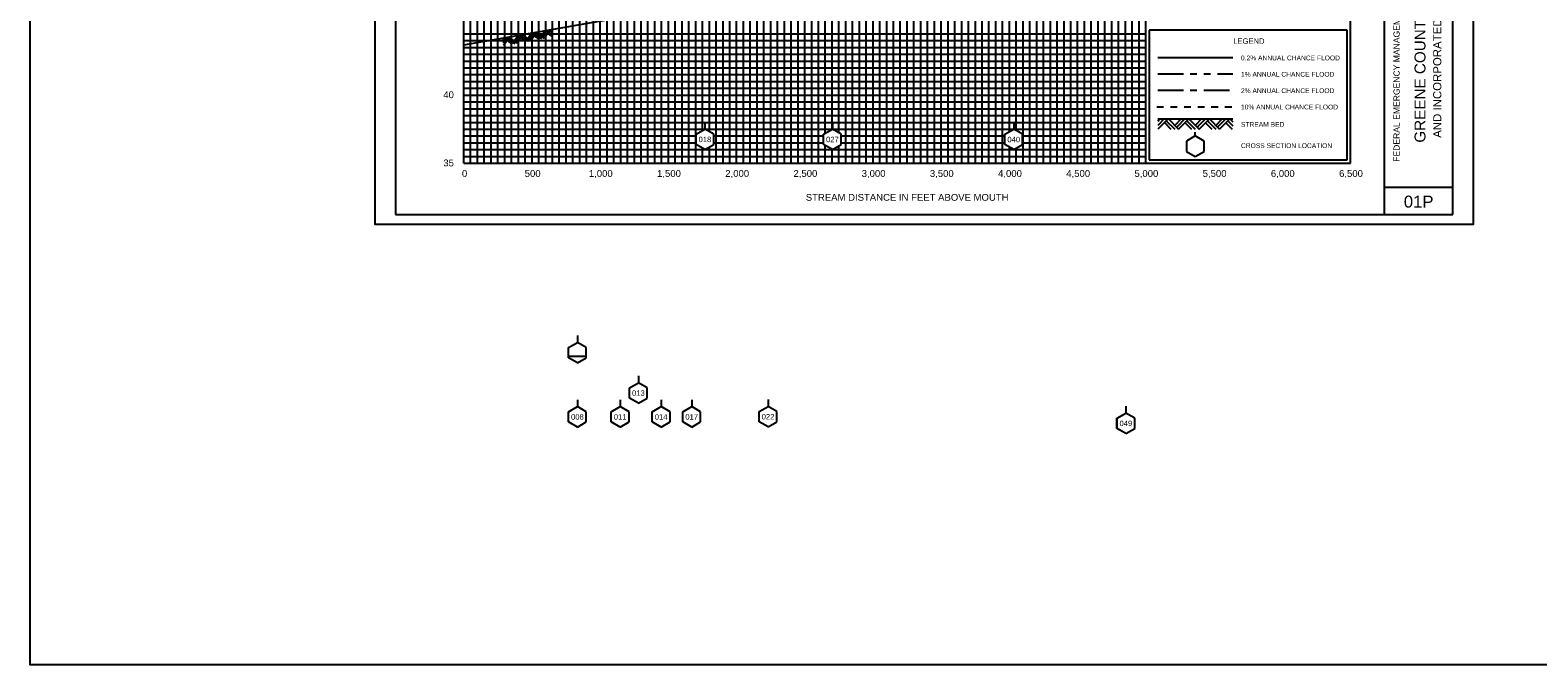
# Model space of a CAD drawing. Header units: inches. Extents: x -32 to 57.8, y 32 to 75.3.
# Tile 2 of 11: x -9.2 to 12.9, y 32 to 41.3. Entities that reach past the tile are written whole.
import ezdxf
from ezdxf.enums import TextEntityAlignment as Align

# ---------------------------------------------------------------- set-up
doc = ezdxf.new("R2010")
doc.units = ezdxf.units.IN
doc.header["$LTSCALE"] = 0.3
doc.header["$MEASUREMENT"] = 0
doc.set_wipeout_variables(frame=1)
for name, pattern in [('CENTER', [2, 1.25, -0.25, 0.25, -0.25]), ('DOT', [0.25, 0, -0.25]), ('HIDDEN', [0.375, 0.25, -0.125]), ('PHANTOM', [2.5, 1.25, -0.25, 0.25, -0.25, 0.25, -0.25])]:
    doc.linetypes.add(name, pattern=pattern)
doc.layers.get('0').update_dxf_attribs({"color": 3, "plot": 0})
for name, color, linetype in [('1', 5, 'Continuous'), ('2', 50, 'Continuous'), ('3', 9, 'DOT'), ('7', 7, 'Continuous'), ('STREAM', 5, 'Continuous'), ('STRUCTURE', 30, 'Continuous'), ('TEXT', 255, 'Continuous'), ('WS10', 4, 'HIDDEN'), ('WS100', 5, 'PHANTOM'), ('WS50', 1, 'CENTER'), ('WS500', 1, 'Continuous'), ('XSEC', 7, 'Continuous')]:
    doc.layers.add(name, color=color, linetype=linetype)
doc.styles.add('ARIAL', font='ARIAL.TTF')
doc.styles.add('xs', font='ARIAL.TTF')

# ---------------------------------------------------------------- blocks, each defined once
blk = doc.blocks.new('rock')
at = {"layer": 'STREAM'}
for p, q in [((0.171, 0.001), (0.147, -0.023)), ((0.209, 0.001), (0.147, -0.061)), ((0.247, 0.001), (0.147, -0.099)), ((0.251, 0.001), (0.351, -0.099)), ((0.375, 0.001), (0.313, -0.061)), ((0.413, 0.001), (0.332, -0.08)), ((0.451, 0.001), (0.351, -0.099)), ((0.451, 0.001), (0.551, -0.099)), ((0.575, 0.001), (0.513, -0.061)), ((0.613, 0.001), (0.532, -0.08)), ((0.651, 0.001), (0.551, -0.099)), ((0.651, 0.001), (0.751, -0.099)), ((0.776, 0.001), (0.713, -0.061)), ((0.813, 0.001), (0.732, -0.08)), ((0.851, 0.001), (0.751, -0.099)), ((0.851, 0.001), (0.88, -0.028)), ((0.211, -0.034), (0.275, -0.099)), ((0.23, -0.016), (0.313, -0.099)), ((0.413, -0.036), (0.475, -0.099)), ((0.432, -0.018), (0.513, -0.099)), ((0.613, -0.036), (0.676, -0.099)), ((0.632, -0.018), (0.713, -0.099)), ((0.813, -0.036), (0.876, -0.099)), ((0.832, -0.018), (0.88, -0.066))]:
    blk.add_line(p, q, dxfattribs=at)
blk = doc.blocks.new('wipeout')
blk.add_wipeout([(0, 0.15), (-0.129917, 0.075), (-0.129917, -0.075), (0, -0.15), (0.129917, -0.075), (0.129917, 0.075)])
blk = doc.blocks.new('xsec')
blk.add_line((0, 0.35), (0, 0.25))
blk.add_blockref('wipeout', (0, 0.1))
for p, q in [((-0.13, 0.175), (0, 0.25)), ((0.13, 0.175), (0, 0.25)), ((0, 0.25), (0, 0.25)), ((-0.13, 0.025), (-0.13, 0.175)), ((0, -0.05), (-0.13, 0.025)), ((0, -0.05), (0.13, 0.025)), ((0.13, 0.025), (0.13, 0.175))]:
    blk.add_line(p, q)

msp = doc.modelspace()

# ---------------------------------------------------------------- linework, layer by layer
at = {"layer": '1'}
for p, q in [((-3.838, 48.627), (-3.838, 38.627)), ((10.662, 38.627), (10.662, 48.627)), ((11.662, 38.627), (11.662, 48.627)), ((10.662, 39.027), (11.662, 39.027)), ((-3.838, 38.627), (-3.838, 38.627)), ((-3.838, 38.627), (11.662, 38.627)), ((-3.838, 38.627), (-3.838, 38.627))]:
    msp.add_line(p, q, dxfattribs=at)
at = {"layer": '2', "color": 50}
for p, q in [((-2.838, 39.377), (-2.838, 48.377)), ((-1.838, 39.377), (-1.838, 48.377)), ((-0.838, 39.377), (-0.838, 48.377)), ((0.162, 39.377), (0.162, 48.377)), ((1.162, 39.377), (1.162, 48.377)), ((2.162, 39.377), (2.162, 48.377)), ((3.162, 39.377), (3.162, 48.377)), ((4.162, 39.377), (4.162, 48.377)), ((5.162, 39.377), (5.162, 48.377)), ((6.162, 39.377), (6.162, 48.377)), ((7.162, 39.377), (7.162, 48.377)), ((10.162, 39.377), (10.162, 48.377)), ((-2.838, 40.377), (7.162, 40.377)), ((-2.838, 39.377), (10.162, 39.377))]:
    msp.add_line(p, q, dxfattribs=at)
at = {"layer": '3', "color": 8, "linetype": 'Continuous'}
for p, q in [((-2.738, 39.377), (-2.738, 48.377)), ((-2.638, 39.377), (-2.638, 48.377)), ((-2.538, 39.377), (-2.538, 48.377)), ((-2.438, 39.377), (-2.438, 48.377)), ((-2.338, 39.377), (-2.338, 48.377)), ((-2.238, 39.377), (-2.238, 48.377)), ((-2.138, 39.377), (-2.138, 48.377)), ((-2.038, 39.377), (-2.038, 48.377)), ((-1.938, 39.377), (-1.938, 48.377)), ((-1.738, 39.377), (-1.738, 48.377)), ((-1.638, 39.377), (-1.638, 48.377)), ((-1.538, 39.377), (-1.538, 48.377)), ((-1.438, 39.377), (-1.438, 48.377)), ((-1.338, 39.377), (-1.338, 48.377)), ((-1.238, 39.377), (-1.238, 48.377)), ((-1.138, 39.377), (-1.138, 48.377)), ((-1.038, 39.377), (-1.038, 48.377)), ((-0.938, 39.377), (-0.938, 48.377)), ((-0.738, 39.377), (-0.738, 48.377)), ((-0.638, 39.377), (-0.638, 48.377)), ((-0.538, 39.377), (-0.538, 48.377)), ((-0.438, 39.377), (-0.438, 48.377)), ((-0.338, 39.377), (-0.338, 48.377)), ((-0.238, 39.377), (-0.238, 48.377)), ((-0.138, 39.377), (-0.138, 48.377)), ((-0.038, 39.377), (-0.038, 48.377)), ((0.062, 39.377), (0.062, 48.377)), ((0.262, 39.377), (0.262, 48.377)), ((0.362, 39.377), (0.362, 48.377)), ((0.462, 39.377), (0.462, 48.377)), ((0.562, 39.377), (0.562, 48.377)), ((0.662, 39.377), (0.662, 48.377)), ((0.762, 39.377), (0.762, 48.377)), ((0.862, 39.377), (0.862, 48.377)), ((0.962, 39.377), (0.962, 48.377)), ((1.062, 39.377), (1.062, 48.377)), ((1.262, 39.377), (1.262, 48.377)), ((1.362, 39.377), (1.362, 48.377)), ((1.462, 39.377), (1.462, 48.377)), ((1.562, 39.377), (1.562, 48.377)), ((1.662, 39.377), (1.662, 48.377)), ((1.762, 39.377), (1.762, 48.377)), ((1.862, 39.377), (1.862, 48.377)), ((1.962, 39.377), (1.962, 48.377)), ((2.062, 39.377), (2.062, 48.377)), ((2.262, 39.377), (2.262, 48.377)), ((2.362, 39.377), (2.362, 48.377)), ((2.462, 39.377), (2.462, 48.377)), ((2.562, 39.377), (2.562, 48.377)), ((2.662, 39.377), (2.662, 48.377)), ((2.762, 39.377), (2.762, 48.377)), ((2.862, 39.377), (2.862, 48.377)), ((2.962, 39.377), (2.962, 48.377)), ((3.062, 39.377), (3.062, 48.377)), ((3.262, 39.377), (3.262, 48.377)), ((3.362, 39.377), (3.362, 48.377)), ((3.462, 39.377), (3.462, 48.377)), ((3.562, 39.377), (3.562, 48.377)), ((3.662, 39.377), (3.662, 48.377)), ((3.762, 39.377), (3.762, 48.377)), ((3.862, 39.377), (3.862, 48.377)), ((3.962, 39.377), (3.962, 48.377)), ((4.062, 39.377), (4.062, 48.377)), ((4.262, 39.377), (4.262, 48.377)), ((4.362, 39.377), (4.362, 48.377)), ((4.462, 39.377), (4.462, 48.377)), ((4.562, 39.377), (4.562, 48.377)), ((4.662, 39.377), (4.662, 48.377)), ((4.762, 39.377), (4.762, 48.377)), ((4.862, 39.377), (4.862, 48.377)), ((4.962, 39.377), (4.962, 48.377)), ((5.062, 39.377), (5.062, 48.377)), ((5.262, 39.377), (5.262, 48.377)), ((5.362, 39.377), (5.362, 48.377)), ((5.462, 39.377), (5.462, 48.377)), ((5.562, 39.377), (5.562, 48.377)), ((5.662, 39.377), (5.662, 48.377)), ((5.762, 39.377), (5.762, 48.377)), ((5.862, 39.377), (5.862, 48.377)), ((5.962, 39.377), (5.962, 48.377)), ((6.062, 39.377), (6.062, 48.377)), ((6.262, 39.377), (6.262, 48.377)), ((6.362, 39.377), (6.362, 48.377)), ((6.462, 39.377), (6.462, 48.377)), ((6.562, 39.377), (6.562, 48.377)), ((6.662, 39.377), (6.662, 48.377)), ((6.762, 39.377), (6.762, 48.377)), ((6.862, 39.377), (6.862, 48.377)), ((6.962, 39.377), (6.962, 48.377)), ((7.062, 39.377), (7.062, 48.377)), ((-2.838, 41.277), (7.162, 41.277)), ((-2.838, 41.177), (7.162, 41.177)), ((-2.838, 41.077), (7.162, 41.077)), ((-2.838, 40.977), (7.162, 40.977)), ((-2.838, 40.877), (7.162, 40.877)), ((-2.838, 40.777), (7.162, 40.777)), ((-2.838, 40.677), (7.162, 40.677)), ((-2.838, 40.577), (7.162, 40.577)), ((-2.838, 40.477), (7.162, 40.477)), ((-2.838, 40.277), (7.162, 40.277)), ((-2.838, 40.177), (7.162, 40.177)), ((-2.838, 40.077), (7.162, 40.077)), ((-2.838, 39.977), (7.162, 39.977)), ((-2.838, 39.877), (7.162, 39.877)), ((-2.838, 39.777), (7.162, 39.777)), ((-2.838, 39.677), (7.162, 39.677)), ((-2.838, 39.577), (7.162, 39.577)), ((-2.838, 39.477), (7.162, 39.477))]:
    msp.add_line(p, q, dxfattribs=at)
at = {"layer": '7'}
for p, q in [((7.887, 39.777), (7.887, 39.834)), ((7.887, 39.777), (7.757, 39.702)), ((7.757, 39.702), (7.757, 39.552)), ((7.757, 39.702), (7.757, 39.702)), ((8.017, 39.702), (7.887, 39.777)), ((8.017, 39.552), (8.017, 39.702)), ((7.757, 39.552), (7.887, 39.477)), ((7.887, 39.477), (8.017, 39.552))]:
    msp.add_line(p, q, dxfattribs=at)
at = {"layer": 'STREAM'}
for p, q in [((7.374, 40.027), (7.337, 39.99)), ((7.431, 40.027), (7.337, 39.933)), ((7.487, 40.027), (7.337, 39.877)), ((7.337, 40.027), (8.437, 40.027)), ((7.493, 40.027), (7.643, 39.877)), ((7.68, 40.027), (7.587, 39.933)), ((7.736, 40.027), (7.615, 39.905)), ((7.793, 40.027), (7.643, 39.877)), ((7.793, 40.027), (7.943, 39.877)), ((7.98, 40.027), (7.887, 39.933)), ((8.036, 40.027), (7.915, 39.905)), ((8.091, 40.024), (7.941, 39.874)), ((8.093, 40.027), (8.243, 39.877)), ((8.28, 40.027), (8.187, 39.933)), ((8.336, 40.027), (8.215, 39.905)), ((8.393, 40.027), (8.243, 39.877)), ((8.393, 40.027), (8.437, 39.983)), ((7.434, 39.973), (7.53, 39.877)), ((7.462, 40.001), (7.587, 39.877)), ((7.737, 39.97), (7.83, 39.877)), ((7.765, 39.999), (7.887, 39.877)), ((8.037, 39.97), (8.13, 39.877)), ((8.065, 39.999), (8.187, 39.877)), ((8.337, 39.97), (8.43, 39.877)), ((8.365, 39.999), (8.437, 39.926))]:
    msp.add_line(p, q, dxfattribs=at)
msp.add_lwpolyline([(-2.838, 41.112), (-0.546, 41.515), (-0.467, 41.515), (-0.411, 41.541), (-0.279, 41.541), (0.055, 41.583), (0.503, 41.725), (0.565, 41.733), (0.661, 41.769), (0.697, 41.733), (1.622, 41.829), (2.566, 41.901), (5.225, 42.269), (6.869, 42.485), (8.592, 42.785), (10.162, 43.071), (10.162, 43.071)], dxfattribs=at)
at = {"layer": 'STRUCTURE'}
msp.add_lwpolyline([(-9.197, 56.181), (57.779, 56.181), (57.779, 32.019), (-9.197, 32.019)], close=True, dxfattribs=at)
at = {"layer": 'TEXT'}
for p, q in [((10.112, 41.327), (7.212, 41.327)), ((7.212, 41.327), (7.212, 39.427)), ((10.112, 39.427), (10.112, 41.327)), ((7.212, 39.427), (10.112, 39.427)), ((7.212, 39.427), (7.212, 39.427))]:
    msp.add_line(p, q, dxfattribs=at)
at = {"layer": 'WS10'}
msp.add_line((7.322, 40.207), (8.422, 40.207), dxfattribs=at)
at = {"layer": 'WS100'}
msp.add_line((7.337, 40.687), (8.437, 40.687), dxfattribs=at)
at = {"layer": 'WS50'}
msp.add_line((7.337, 40.447), (8.437, 40.447), dxfattribs=at)
at = {"layer": 'WS500'}
msp.add_line((7.337, 40.927), (8.437, 40.927), dxfattribs=at)

# ---------------------------------------------------------------- block references
at = {"layer": 'STREAM', "rotation": 10.07927804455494}
msp.add_blockref('rock', (-2.417, 41.174), dxfattribs=at)

# ---------------------------------------------------------------- texts
at = {"layer": 'TEXT', "style": 'ARIAL'}
msp.add_text('FEDERAL EMERGENCY MANAGEMENT AGENCY', height=0.09, rotation=90, dxfattribs=at).set_placement((10.883, 39.399))
for s, height, p in [('GREENE COUNTY, NC', 0.16, (11.262, 40.877)), ('AND INCORPORATED AREA', 0.12, (11.495, 40.877))]:
    msp.add_text(s, height=height, rotation=90, dxfattribs=at).set_placement(p, align=Align.CENTER)
for s, height, p in [('LEGEND', 0.08, (8.443, 41.129)), ('0.2% ANNUAL CHANCE FLOOD', 0.07, (8.557, 40.887)), ('1% ANNUAL CHANCE FLOOD', 0.07, (8.557, 40.647)), ('2% ANNUAL CHANCE FLOOD', 0.07, (8.557, 40.407)), (' 40', 0.1, (-3.178, 40.332)), ('10% ANNUAL CHANCE FLOOD', 0.07, (8.557, 40.167)), ('STREAM BED', 0.07, (8.557, 39.912)), ('CROSS SECTION LOCATION', 0.07, (8.557, 39.6)), (' 35', 0.1, (-3.178, 39.332))]:
    msp.add_text(s, height=height, dxfattribs=at).set_placement(p)
for s, height, p in [('0', 0.1, (-2.827, 39.177)), ('500', 0.1, (-1.829, 39.177)), ('1,000', 0.1, (-0.83, 39.177)), ('1,500', 0.1, (0.17, 39.177)), ('2,000', 0.1, (1.17, 39.177)), ('2,500', 0.1, (2.17, 39.177)), ('3,000', 0.1, (3.17, 39.177)), ('3,500', 0.1, (4.17, 39.177)), ('4,000', 0.1, (5.17, 39.177)), ('4,500', 0.1, (6.17, 39.177)), ('5,000', 0.1, (7.17, 39.177)), ('5,500', 0.1, (8.17, 39.177)), ('6,000', 0.1, (9.17, 39.177)), ('6,500', 0.1, (10.17, 39.177)), ('STREAM DISTANCE IN FEET ABOVE MOUTH', 0.1, (3.662, 38.827)), ('01P', 0.175, (11.162, 38.727))]:
    msp.add_text(s, height=height, dxfattribs=at).set_placement(p, align=Align.CENTER)

# ---------------------------------------------------------------- next in the draw order: block references
at = {"layer": 'XSEC', "color": 3}
for p in [(0.697, 39.628), (2.566, 39.627), (5.225, 39.627), (-1.173, 36.5), (-1.173, 35.557), (-0.546, 35.557), (0.503, 35.557), (1.622, 35.56), (6.869, 35.463)]:
    msp.add_blockref('xsec', p, dxfattribs=at)

# ---------------------------------------------------------------- next in the draw order: linework, layer by layer
at = {"color": 252}
msp.add_lwpolyline([(-4.138, 48.777), (11.962, 48.777), (11.962, 38.477), (-4.138, 38.477)], close=True, dxfattribs=at)
at = {"layer": 'STRUCTURE'}
msp.add_line((-1.302, 36.548, 1), (-1.043, 36.548, 1), dxfattribs=at)

# ---------------------------------------------------------------- next in the draw order: block references
at = {"layer": 'XSEC', "color": 3}
msp.add_blockref('xsec', (-0.279, 35.907), dxfattribs=at)

# ---------------------------------------------------------------- next in the draw order: texts
at = {"layer": 'TEXT', "style": 'xs'}
for s, p in [('018', (0.697, 39.727, 1)), ('027', (2.566, 39.726, 1)), ('040', (5.225, 39.725, 1)), ('008', (-1.173, 35.656, 1)), ('011', (-0.546, 35.656, 1)), ('017', (0.503, 35.656, 1)), ('022', (1.622, 35.659, 1)), ('049', (6.869, 35.561, 1))]:
    msp.add_text(s, height=0.08, dxfattribs=at).set_placement(p, align=Align.MIDDLE_CENTER)

# ---------------------------------------------------------------- next in the draw order: block references
at = {"layer": 'XSEC', "color": 3}
msp.add_blockref('xsec', (0.055, 35.557), dxfattribs=at)

# ---------------------------------------------------------------- next in the draw order: texts
at = {"layer": 'TEXT', "style": 'xs'}
msp.add_text('013', height=0.08, dxfattribs=at).set_placement((-0.279, 36.006, 1), align=Align.MIDDLE_CENTER)

# ---------------------------------------------------------------- next in the draw order: texts
msp.add_text('014', height=0.08, dxfattribs=at).set_placement((0.055, 35.656, 1), align=Align.MIDDLE_CENTER)

doc.saveas('drawing.dxf')
